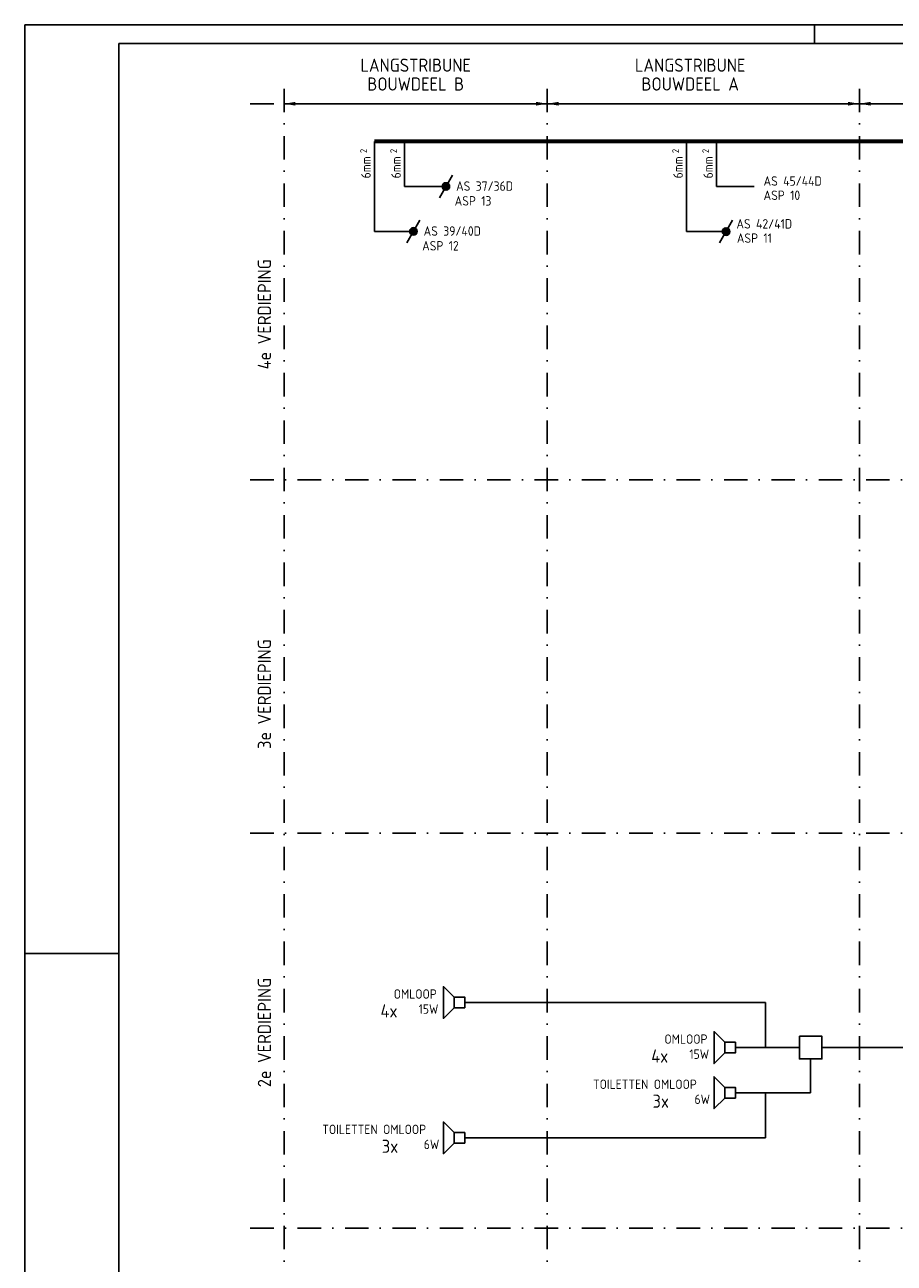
# Model space of a CAD drawing. Extents: x 0 to 1189, y 0 to 841.
# Tile 3 of 12: x 0 to 231, y 512 to 841. Entities that reach past the tile are written whole.
import ezdxf
from ezdxf.enums import TextEntityAlignment as Align

# ---------------------------------------------------------------- set-up
doc = ezdxf.new("R2010")
doc.units = 0
doc.header["$LTSCALE"] = 25
doc.linetypes.add('DASHDOT2', pattern=[0.5, 0.25, -0.125, 0, -0.125])
doc.layers.get('0').update_dxf_attribs({"linetype": 'CONTINUOUS'})
for name, color, linetype in [('E--L$2A-_KADER', 7, 'CONTINUOUS'), ('E--L6112_CEN-LSP', 3, 'CONTINUOUS'), ('E--L6412_OPROEP24V', 3, 'CONTINUOUS'), ('EL$1----', 3, 'CONTINUOUS'), ('SYMBOLS', 3, 'CONTINUOUS')]:
    doc.layers.add(name, color=color, linetype=linetype)
doc.styles.add('BURO-018', font='BUROFONT', dxfattribs={"height": 1.8})
doc.styles.add('ISO', font='isocp.shx')

# ---------------------------------------------------------------- blocks, each defined once
blk = doc.blocks.new('A0')
at = {"layer": 'E--L$2A-_KADER', "color": 2}
for p, q in [((1189, 841), (0, 841)), ((0, 841), (0, 0)), ((210, 841), (210, 836)), ((0, 594), (24.75, 594))]:
    blk.add_line(p, q, dxfattribs=at)
at = {"layer": 'E--L$2A-_KADER', "color": 4}
for p, q in [((1184, 836), (25, 836)), ((25, 836), (25, 5))]:
    blk.add_line(p, q, dxfattribs=at)
blk = doc.blocks.new('B9090700')
at = {"layer": 'E--L6412_OPROEP24V'}
for points in [[(0, 0.707107), (1.414214, 2.121321), (1.414214, -2.121321), (0, -0.707107)], [(0, 0.707107), (-1.414214, 0.707107), (-1.414214, -0.707107), (0, -0.707107), (0, 0.707107)]]:
    blk.add_lwpolyline(points, dxfattribs=at)
blk = doc.blocks.new('0302A1')
at = {"color": 0, "linetype": 'CONTINUOUS'}
blk.add_line((-0.87, -1.5), (0.87, 1.5), dxfattribs=at)
at = {"color": 0, "const_width": 0.5}
blk.add_lwpolyline([(-0.25, 0, 1), (0.25, 0, 1)], format="xyb", close=True, dxfattribs=at)
at = {"color": 0, "linetype": 'CONTINUOUS'}
blk.add_circle((0, 0), 0.5, dxfattribs=at)
at = {"color": 0, "linetype": 'CONTINUOUS', "style": 'BURO-018', "flags": 1}
for tag, p in [('E_ID', (0, 0)), ('E_MATCODE', (0, -5))]:
    blk.add_attdef(tag, p, '', height=1.8, dxfattribs=at)

msp = doc.modelspace()

# ---------------------------------------------------------------- linework, layer by layer
at = {"color": 1, "linetype": 'DASHDOT2'}
for p, q in [((68.97, 824), (68.97, 20)), ((138.97, 824), (138.97, 20)), ((221.97, 824), (221.97, 20)), ((59.97, 820), (1146, 820)), ((59.97, 720), (1146, 720)), ((59.97, 626), (1146, 626)), ((59.97, 521), (1146, 521))]:
    msp.add_line(p, q, dxfattribs=at)
at = {"linetype": 'CONTINUOUS'}
msp.add_line((68.97, 820), (1139, 820), dxfattribs=at)
for points in [[(68.97, 820, 0, 1, 0), (71.97, 820, 1, 1, 0)], [(138.97, 820, 0, 1, 0), (135.97, 820, 1, 1, 0)], [(138.97, 820, 0, 1, 0), (141.97, 820, 1, 1, 0)], [(221.97, 820, 0, 1, 0), (218.97, 820, 1, 1, 0)], [(221.97, 820, 0, 1, 0), (224.97, 820, 1, 1, 0)]]:
    msp.add_lwpolyline(points, format="xyseb")
at = {"layer": 'E--L6112_CEN-LSP'}
for p, q in [((197, 569), (197, 581)), ((197, 545), (197, 557))]:
    msp.add_line(p, q, dxfattribs=at)
at = {"layer": 'E--L6112_CEN-LSP', "const_width": 1}
msp.add_lwpolyline([(93, 810), (1092, 810)], dxfattribs=at)
at = {"layer": 'E--L6412_OPROEP24V'}
for p, q in [((101, 798), (111, 798)), ((184, 798), (194, 798)), ((93, 786), (103, 786)), ((176, 786), (186, 786)), ((197, 581), (117, 581)), ((206, 569), (189, 569)), ((550, 569), (212, 569)), ((209, 557), (209, 566)), ((209, 557), (189, 557)), ((197, 545), (117, 545))]:
    msp.add_line(p, q, dxfattribs=at)
msp.add_lwpolyline([(206, 572), (206, 566), (212, 566), (212, 572)], close=True, dxfattribs=at)
at = {"layer": 'SYMBOLS'}
for p, q in [((93, 786), (93, 810)), ((101, 798), (101, 810)), ((176, 786), (176, 810)), ((184, 798), (184, 810))]:
    msp.add_line(p, q, dxfattribs=at)

# ---------------------------------------------------------------- block references
at = {"layer": 'E--L6412_OPROEP24V'}
msp.add_blockref('A0', (0, 0), dxfattribs=at)
at = {"layer": 'E--L6412_OPROEP24V', "xscale": -2, "yscale": 2, "zscale": 2}
for p in [(114.17, 581), (186.17, 569), (186.17, 557), (114.17, 545)]:
    msp.add_blockref('B9090700', p, dxfattribs=at)
at = {"layer": 'EL$1----', "xscale": 2, "yscale": 2, "zscale": 2}
for p in [(112, 798), (103.37, 786.05), (186.5, 786)]:
    msp.add_blockref('0302A1', p, dxfattribs=at)

# ---------------------------------------------------------------- texts
at = {"color": 4, "style": 'ISO'}
for s, p in [('LANGSTRIBUNE', (103.97, 830.25)), ('LANGSTRIBUNE', (176.97, 830.25)), ('BOUWDEEL B', (103.97, 825.25)), ('BOUWDEEL A', (176.97, 825.25))]:
    msp.add_text(s, height=3.5, dxfattribs=at).set_placement(p, align=Align.MIDDLE)
for s, p in [('4e VERDIEPING', (63.72, 764)), ('3e VERDIEPING', (63.72, 663)), ('2e VERDIEPING', (63.72, 573))]:
    msp.add_text(s, height=3.5, rotation=90, dxfattribs=at).set_placement(p, align=Align.MIDDLE)
at = {"layer": 'E--L6112_CEN-LSP', "color": 2, "style": 'ISO'}
for s, height, p in [('2', 1.8, (91, 808)), ('2', 1.8, (99, 808)), ('2', 1.8, (174, 808)), ('2', 1.8, (182, 808)), ('6mm', 2.5, (92, 806)), ('6mm', 2.5, (100, 806)), ('6mm', 2.5, (175, 806)), ('6mm', 2.5, (183, 806))]:
    msp.add_text(s, height=height, rotation=90, dxfattribs=at).set_placement(p, align=Align.RIGHT)
for s, height, p in [('AS 45/44D', 2.5, (196.48, 798.2)), ('AS 37/36D', 2.5, (114.71, 796.85)), ('ASP 13', 2.5, (114.33, 792.92)), ('ASP 10', 2.5, (196.48, 794.41)), ('AS 39/40D', 2.5, (106.07, 784.9)), ('AS 42/41D', 2.5, (189.26, 786.81)), ('ASP 11', 2.5, (189.38, 783.01)), ('ASP 12', 2.5, (105.69, 780.97)), ('OMLOOP', 2.5, (98.12, 582)), ('4x', 3.5, (94.62, 577)), ('15W', 2.5, (104.75, 578)), ('OMLOOP', 2.5, (170.12, 570)), ('4x', 3.5, (166.62, 565)), ('15W', 2.5, (176.75, 566)), ('TOILETTEN OMLOOP', 2.5, (151.12, 558)), ('3x', 3.5, (166.97, 553)), ('6W', 2.5, (178.12, 554)), ('TOILETTEN OMLOOP', 2.5, (79.12, 546)), ('3x', 3.5, (94.97, 541)), ('6W', 2.5, (106.12, 542))]:
    msp.add_text(s, height=height, dxfattribs=at).set_placement(p)

doc.saveas('drawing.dxf')
